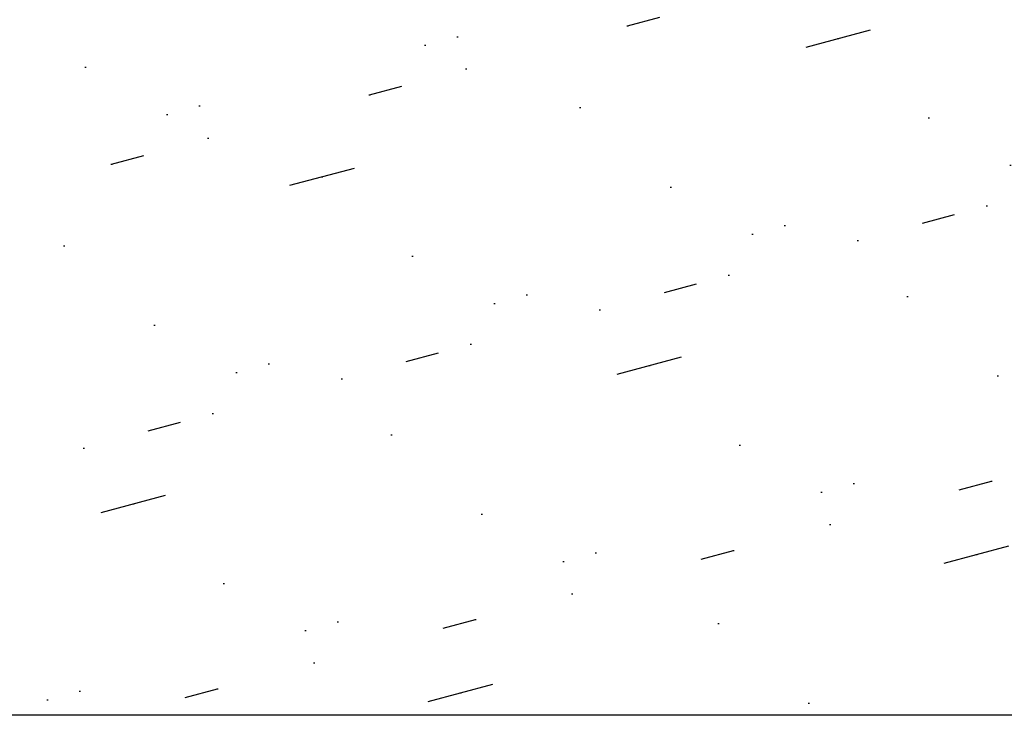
# Model space of a CAD drawing. Header units: millimetres. Extents: x 83969 to 163860, y -22594 to 4849.
# Tile 80 of 108: x 163449.81 to 163455.69, y -21352.17 to -21347.99. Entities that reach past the tile are written whole.
import ezdxf

# ---------------------------------------------------------------- set-up
doc = ezdxf.new("R2010")
doc.units = ezdxf.units.MM
doc.layers.get('0').update_dxf_attribs({"color": 251, "lineweight": 0})
doc.layers.add('! PT Opisy Legenda 2', color=7, linetype='Continuous')

# ---------------------------------------------------------------- blocks, each defined once
blk = doc.blocks.new('Panel zaślepiający 2U')
h = blk.add_hatch()
h.set_pattern_fill('GROUT', color=256, scale=0.25, angle=15, style=0)
h.set_pattern_definition([(15, (-221.187624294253, -203.5279369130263), (-0.3507189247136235, 2.535626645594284), [0.3175, -2.2225]), (15, (-221.1274679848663, -202.5257175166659), (-0.6574003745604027, 2.453451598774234), [0, -2.54]), (15, (-221.8009871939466, -203.6922870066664), (0.2626439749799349, 2.699976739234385), [0, -2.54]), (15, (-222.2940374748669, -201.8521983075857), (1.796051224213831, 3.110851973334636), [0.635, -4.445]), (15, (-220.0430735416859, -202.8925552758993), (-0.6574003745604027, 2.453451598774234), [0, -2.54]), (15, (-220.5742613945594, -203.3635868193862), (-0.04403747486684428, 2.617801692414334), [0, -2.54]), (15, (-220.3497549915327, -202.9747303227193), (-0.6574003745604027, 2.453451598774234), [0, -2.54]), (15, (-221.9873560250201, -201.7700232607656), (-0.6574003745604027, 2.453451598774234), [0, -2.54])])
h.paths.add_polyline_path([(46.67249973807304, 6.476403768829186e-08), (48.89499973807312, 6.476403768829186e-08), (48.89499973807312, 4.445000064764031), (48.89500005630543, 8.889999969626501), (46.67250005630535, 8.889999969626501), (46.67250005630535, 8.578849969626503, -0.9999999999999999), (46.36135005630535, 8.578849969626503), (46.36135005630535, 8.802988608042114), (2.533650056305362, 8.802988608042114), (2.533650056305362, 8.578849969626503, -0.9999999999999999), (2.222500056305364, 8.578849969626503), (2.222500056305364, 8.889999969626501), (5.630533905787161e-08, 8.889999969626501), (5.630533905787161e-08, 4.444999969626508), (-2.619269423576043e-07, 6.476403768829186e-08), (2.222499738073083, 6.476403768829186e-08), (2.222499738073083, 0.3111500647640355, -0.9999999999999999), (2.53364973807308, 0.3111500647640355), (2.53364973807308, 0.03924461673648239), (46.36134973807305, 0.03924461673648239), (46.36134973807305, 0.3111500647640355, -0.9999999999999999), (46.67249973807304, 0.3111500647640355)])
blk.add_line((46.36134973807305, 0.03924461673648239), (2.53364973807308, 0.03924461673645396))

msp = doc.modelspace()

# ---------------------------------------------------------------- block references
at = {"layer": '! PT Opisy Legenda 2', "xscale": 0.6288110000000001, "yscale": 0.6288110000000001, "zscale": 0.6288110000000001}
msp.add_blockref('Panel zaślepiający 2U', (163433.5187035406, -21352.17092112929), dxfattribs=at)

doc.saveas('drawing.dxf')
